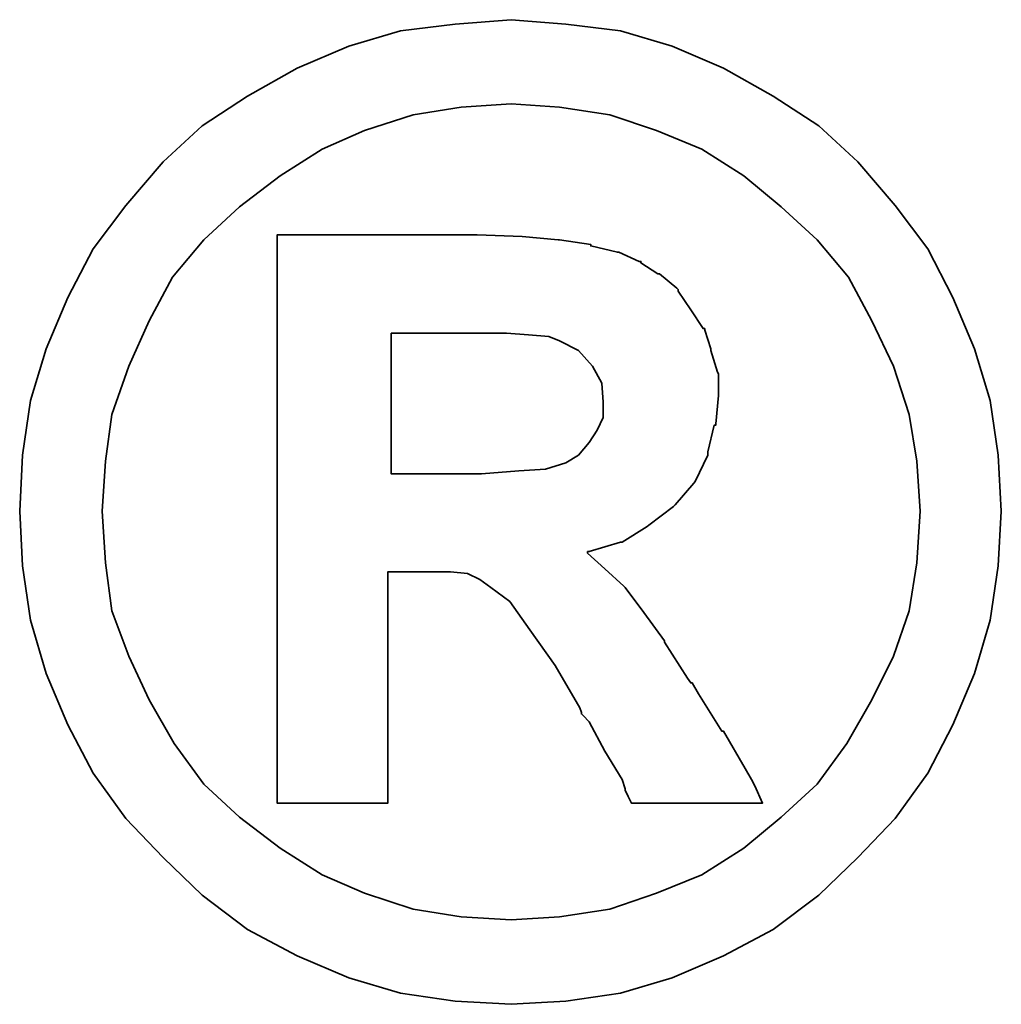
# Model space of a CAD drawing. Header units: millimetres. Extents: x 6 to 331, y -4 to 247.
# Tile 55 of 57: x 303.3 to 304.86, y 134.51 to 136.07. Entities that reach past the tile are written whole.
import ezdxf

# ---------------------------------------------------------------- set-up
doc = ezdxf.new("R2010")
doc.units = ezdxf.units.MM
doc.header["$LTSCALE"] = 0.2
doc.layers.add('layer 1', color=7, linetype='CONTINUOUS')

msp = doc.modelspace()

# ---------------------------------------------------------------- linework, layer by layer
at = {"layer": 'layer 1', "color": 1, "lineweight": 35}
for points, knots in [([(304.8576, 135.2904), (304.8576, 135.2904), (304.8524, 135.3792), (304.8524, 135.3792), (304.8524, 135.3792), (304.8524, 135.3792), (304.8401, 135.4656), (304.8401, 135.4656), (304.8401, 135.4656), (304.8401, 135.4656), (304.8154, 135.5474), (304.8154, 135.5474), (304.8154, 135.5474), (304.8154, 135.5474), (304.7809, 135.6287), (304.7809, 135.6287), (304.7809, 135.6287), (304.7809, 135.6287), (304.7413, 135.7053), (304.7413, 135.7053), (304.7413, 135.7053), (304.7413, 135.7053), (304.6899, 135.7743), (304.6899, 135.7743), (304.6899, 135.7743), (304.6899, 135.7743), (304.6307, 135.8432), (304.6307, 135.8432), (304.6307, 135.8432), (304.6307, 135.8432), (304.569, 135.9003), (304.569, 135.9003), (304.569, 135.9003), (304.569, 135.9003), (304.4969, 135.9471), (304.4969, 135.9471), (304.4969, 135.9471), (304.4969, 135.9471), (304.4182, 135.9914), (304.4182, 135.9914), (304.4182, 135.9914), (304.4182, 135.9914), (304.3369, 136.0259), (304.3369, 136.0259), (304.3369, 136.0259), (304.3369, 136.0259), (304.2551, 136.0505), (304.2551, 136.0505), (304.2551, 136.0505), (304.2551, 136.0505), (304.1687, 136.0608), (304.1687, 136.0608), (304.1687, 136.0608), (304.1687, 136.0608), (304.0823, 136.068), (304.0823, 136.068), (304.0823, 136.068), (304.0823, 136.068), (303.9938, 136.0608), (303.9938, 136.0608), (303.9938, 136.0608), (303.9938, 136.0608), (303.9074, 136.0505), (303.9074, 136.0505), (303.9074, 136.0505), (303.9074, 136.0505), (303.8256, 136.0259), (303.8256, 136.0259), (303.8256, 136.0259), (303.8256, 136.0259), (303.744, 135.9914), (303.744, 135.9914), (303.744, 135.9914), (303.744, 135.9914), (303.6651, 135.9471), (303.6651, 135.9471), (303.6651, 135.9471), (303.6651, 135.9471), (303.5936, 135.9003), (303.5936, 135.9003), (303.5936, 135.9003), (303.5936, 135.9003), (303.5318, 135.8432), (303.5318, 135.8432), (303.5318, 135.8432), (303.5318, 135.8432), (303.4727, 135.7743), (303.4727, 135.7743), (303.4727, 135.7743), (303.4727, 135.7743), (303.421, 135.7053), (303.421, 135.7053), (303.421, 135.7053), (303.421, 135.7053), (303.3813, 135.6287), (303.3813, 135.6287), (303.3813, 135.6287), (303.3813, 135.6287), (303.3466, 135.5474), (303.3466, 135.5474), (303.3466, 135.5474), (303.3466, 135.5474), (303.3219, 135.4656), (303.3219, 135.4656), (303.3219, 135.4656), (303.3219, 135.4656), (303.3096, 135.3792), (303.3096, 135.3792), (303.3096, 135.3792), (303.3096, 135.3792), (303.3049, 135.2904), (303.3049, 135.2904), (303.3049, 135.2904), (303.3049, 135.2904), (303.3096, 135.204), (303.3096, 135.204), (303.3096, 135.204), (303.3096, 135.204), (303.3219, 135.1178), (303.3219, 135.1178), (303.3219, 135.1178), (303.3219, 135.1178), (303.3466, 135.0337), (303.3466, 135.0337), (303.3466, 135.0337), (303.3466, 135.0337), (303.3813, 134.9524), (303.3813, 134.9524), (303.3813, 134.9524), (303.3813, 134.9524), (303.421, 134.876), (303.421, 134.876), (303.421, 134.876), (303.421, 134.876), (303.4727, 134.804), (303.4727, 134.804), (303.4727, 134.804), (303.4727, 134.804), (303.5318, 134.7423), (303.5318, 134.7423), (303.5318, 134.7423), (303.5318, 134.7423), (303.5936, 134.6831), (303.5936, 134.6831), (303.5936, 134.6831), (303.5936, 134.6831), (303.6651, 134.6288), (303.6651, 134.6288), (303.6651, 134.6288), (303.6651, 134.6288), (303.744, 134.5869), (303.744, 134.5869), (303.744, 134.5869), (303.744, 134.5869), (303.8256, 134.5524), (303.8256, 134.5524), (303.8256, 134.5524), (303.8256, 134.5524), (303.9074, 134.5278), (303.9074, 134.5278), (303.9074, 134.5278), (303.9074, 134.5278), (303.9938, 134.5154), (303.9938, 134.5154), (303.9938, 134.5154), (303.9938, 134.5154), (304.0823, 134.5103), (304.0823, 134.5103), (304.0823, 134.5103), (304.0823, 134.5103), (304.1687, 134.5154), (304.1687, 134.5154), (304.1687, 134.5154), (304.1687, 134.5154), (304.2551, 134.5278), (304.2551, 134.5278), (304.2551, 134.5278), (304.2551, 134.5278), (304.3369, 134.5524), (304.3369, 134.5524), (304.3369, 134.5524), (304.3369, 134.5524), (304.4182, 134.5869), (304.4182, 134.5869), (304.4182, 134.5869), (304.4182, 134.5869), (304.4969, 134.6288), (304.4969, 134.6288), (304.4969, 134.6288), (304.4969, 134.6288), (304.569, 134.6831), (304.569, 134.6831), (304.569, 134.6831), (304.569, 134.6831), (304.6307, 134.7423), (304.6307, 134.7423), (304.6307, 134.7423), (304.6307, 134.7423), (304.6899, 134.804), (304.6899, 134.804), (304.6899, 134.804), (304.6899, 134.804), (304.7413, 134.876), (304.7413, 134.876), (304.7413, 134.876), (304.7413, 134.876), (304.7809, 134.9524), (304.7809, 134.9524), (304.7809, 134.9524), (304.7809, 134.9524), (304.8154, 135.0337), (304.8154, 135.0337), (304.8154, 135.0337), (304.8154, 135.0337), (304.8401, 135.1178), (304.8401, 135.1178), (304.8401, 135.1178), (304.8401, 135.1178), (304.8524, 135.204), (304.8524, 135.204), (304.8524, 135.204), (304.8524, 135.204), (304.8576, 135.2904), (304.8576, 135.2904)], [0, 0, 0, 0, 0.017857, 0.017857, 0.017857, 0.017857, 0.035714, 0.035714, 0.035714, 0.035714, 0.053571, 0.053571, 0.053571, 0.053571, 0.071429, 0.071429, 0.071429, 0.071429, 0.089286, 0.089286, 0.089286, 0.089286, 0.107143, 0.107143, 0.107143, 0.107143, 0.125, 0.125, 0.125, 0.125, 0.142857, 0.142857, 0.142857, 0.142857, 0.160714, 0.160714, 0.160714, 0.160714, 0.178571, 0.178571, 0.178571, 0.178571, 0.196429, 0.196429, 0.196429, 0.196429, 0.214286, 0.214286, 0.214286, 0.214286, 0.232143, 0.232143, 0.232143, 0.232143, 0.25, 0.25, 0.25, 0.25, 0.267857, 0.267857, 0.267857, 0.267857, 0.285714, 0.285714, 0.285714, 0.285714, 0.303571, 0.303571, 0.303571, 0.303571, 0.321429, 0.321429, 0.321429, 0.321429, 0.339286, 0.339286, 0.339286, 0.339286, 0.357143, 0.357143, 0.357143, 0.357143, 0.375, 0.375, 0.375, 0.375, 0.392857, 0.392857, 0.392857, 0.392857, 0.410714, 0.410714, 0.410714, 0.410714, 0.428571, 0.428571, 0.428571, 0.428571, 0.446429, 0.446429, 0.446429, 0.446429, 0.464286, 0.464286, 0.464286, 0.464286, 0.482143, 0.482143, 0.482143, 0.482143, 0.5, 0.5, 0.5, 0.5, 0.517857, 0.517857, 0.517857, 0.517857, 0.535714, 0.535714, 0.535714, 0.535714, 0.553571, 0.553571, 0.553571, 0.553571, 0.571429, 0.571429, 0.571429, 0.571429, 0.589286, 0.589286, 0.589286, 0.589286, 0.607143, 0.607143, 0.607143, 0.607143, 0.625, 0.625, 0.625, 0.625, 0.642857, 0.642857, 0.642857, 0.642857, 0.660714, 0.660714, 0.660714, 0.660714, 0.678571, 0.678571, 0.678571, 0.678571, 0.696429, 0.696429, 0.696429, 0.696429, 0.714286, 0.714286, 0.714286, 0.714286, 0.732143, 0.732143, 0.732143, 0.732143, 0.75, 0.75, 0.75, 0.75, 0.767857, 0.767857, 0.767857, 0.767857, 0.785714, 0.785714, 0.785714, 0.785714, 0.803571, 0.803571, 0.803571, 0.803571, 0.821429, 0.821429, 0.821429, 0.821429, 0.839286, 0.839286, 0.839286, 0.839286, 0.857143, 0.857143, 0.857143, 0.857143, 0.875, 0.875, 0.875, 0.875, 0.892857, 0.892857, 0.892857, 0.892857, 0.910714, 0.910714, 0.910714, 0.910714, 0.928571, 0.928571, 0.928571, 0.928571, 0.946429, 0.946429, 0.946429, 0.946429, 0.964286, 0.964286, 0.964286, 0.964286, 0.982143, 0.982143, 0.982143, 0.982143, 1, 1, 1, 1]), ([(304.729, 135.2904), (304.729, 135.2904), (304.7241, 135.3694), (304.7241, 135.3694), (304.7241, 135.3694), (304.7241, 135.3694), (304.712, 135.4435), (304.712, 135.4435), (304.712, 135.4435), (304.712, 135.4435), (304.6873, 135.5201), (304.6873, 135.5201), (304.6873, 135.5201), (304.6873, 135.5201), (304.6528, 135.5916), (304.6528, 135.5916), (304.6528, 135.5916), (304.6528, 135.5916), (304.6158, 135.6606), (304.6158, 135.6606), (304.6158, 135.6606), (304.6158, 135.6606), (304.5664, 135.7197), (304.5664, 135.7197), (304.5664, 135.7197), (304.5664, 135.7197), (304.5093, 135.7717), (304.5093, 135.7717), (304.5093, 135.7717), (304.5093, 135.7717), (304.4501, 135.8211), (304.4501, 135.8211), (304.4501, 135.8211), (304.4501, 135.8211), (304.3838, 135.8633), (304.3838, 135.8633), (304.3838, 135.8633), (304.3838, 135.8633), (304.3122, 135.8926), (304.3122, 135.8926), (304.3122, 135.8926), (304.3122, 135.8926), (304.2382, 135.9173), (304.2382, 135.9173), (304.2382, 135.9173), (304.2382, 135.9173), (304.1589, 135.9296), (304.1589, 135.9296), (304.1589, 135.9296), (304.1589, 135.9296), (304.0823, 135.9348), (304.0823, 135.9348), (304.0823, 135.9348), (304.0823, 135.9348), (304.0033, 135.9296), (304.0033, 135.9296), (304.0033, 135.9296), (304.0033, 135.9296), (303.9272, 135.9173), (303.9272, 135.9173), (303.9272, 135.9173), (303.9272, 135.9173), (303.8503, 135.8926), (303.8503, 135.8926), (303.8503, 135.8926), (303.8503, 135.8926), (303.7836, 135.8633), (303.7836, 135.8633), (303.7836, 135.8633), (303.7836, 135.8633), (303.717, 135.8211), (303.717, 135.8211), (303.717, 135.8211), (303.717, 135.8211), (303.6527, 135.7717), (303.6527, 135.7717), (303.6527, 135.7717), (303.6527, 135.7717), (303.5964, 135.7197), (303.5964, 135.7197), (303.5964, 135.7197), (303.5964, 135.7197), (303.5467, 135.6606), (303.5467, 135.6606), (303.5467, 135.6606), (303.5467, 135.6606), (303.5097, 135.5916), (303.5097, 135.5916), (303.5097, 135.5916), (303.5097, 135.5916), (303.4778, 135.5201), (303.4778, 135.5201), (303.4778, 135.5201), (303.4778, 135.5201), (303.4505, 135.4435), (303.4505, 135.4435), (303.4505, 135.4435), (303.4505, 135.4435), (303.4405, 135.3694), (303.4405, 135.3694), (303.4405, 135.3694), (303.4405, 135.3694), (303.4356, 135.2904), (303.4356, 135.2904), (303.4356, 135.2904), (303.4356, 135.2904), (303.4405, 135.2089), (303.4405, 135.2089), (303.4405, 135.2089), (303.4405, 135.2089), (303.4505, 135.1328), (303.4505, 135.1328), (303.4505, 135.1328), (303.4505, 135.1328), (303.4778, 135.061), (303.4778, 135.061), (303.4778, 135.061), (303.4778, 135.061), (303.5097, 134.9918), (303.5097, 134.9918), (303.5097, 134.9918), (303.5097, 134.9918), (303.5493, 134.9229), (303.5493, 134.9229), (303.5493, 134.9229), (303.5493, 134.9229), (303.5964, 134.8585), (303.5964, 134.8585), (303.5964, 134.8585), (303.5964, 134.8585), (303.6527, 134.8066), (303.6527, 134.8066), (303.6527, 134.8066), (303.6527, 134.8066), (303.717, 134.7572), (303.717, 134.7572), (303.717, 134.7572), (303.717, 134.7572), (303.7836, 134.7153), (303.7836, 134.7153), (303.7836, 134.7153), (303.7836, 134.7153), (303.8503, 134.6859), (303.8503, 134.6859), (303.8503, 134.6859), (303.8503, 134.6859), (303.9272, 134.661), (303.9272, 134.661), (303.9272, 134.661), (303.9272, 134.661), (304.0033, 134.6486), (304.0033, 134.6486), (304.0033, 134.6486), (304.0033, 134.6486), (304.0823, 134.6438), (304.0823, 134.6438), (304.0823, 134.6438), (304.0823, 134.6438), (304.1589, 134.6486), (304.1589, 134.6486), (304.1589, 134.6486), (304.1589, 134.6486), (304.2382, 134.661), (304.2382, 134.661), (304.2382, 134.661), (304.2382, 134.661), (304.3122, 134.6859), (304.3122, 134.6859), (304.3122, 134.6859), (304.3122, 134.6859), (304.3838, 134.7153), (304.3838, 134.7153), (304.3838, 134.7153), (304.3838, 134.7153), (304.4501, 134.7572), (304.4501, 134.7572), (304.4501, 134.7572), (304.4501, 134.7572), (304.5093, 134.8066), (304.5093, 134.8066), (304.5093, 134.8066), (304.5093, 134.8066), (304.5664, 134.8585), (304.5664, 134.8585), (304.5664, 134.8585), (304.5664, 134.8585), (304.6132, 134.9229), (304.6132, 134.9229), (304.6132, 134.9229), (304.6132, 134.9229), (304.6528, 134.9918), (304.6528, 134.9918), (304.6528, 134.9918), (304.6528, 134.9918), (304.6873, 135.061), (304.6873, 135.061), (304.6873, 135.061), (304.6873, 135.061), (304.712, 135.1328), (304.712, 135.1328), (304.712, 135.1328), (304.712, 135.1328), (304.7241, 135.2089), (304.7241, 135.2089), (304.7241, 135.2089), (304.7241, 135.2089), (304.729, 135.2904), (304.729, 135.2904)], [0, 0, 0, 0, 0.019231, 0.019231, 0.019231, 0.019231, 0.038462, 0.038462, 0.038462, 0.038462, 0.057692, 0.057692, 0.057692, 0.057692, 0.076923, 0.076923, 0.076923, 0.076923, 0.096154, 0.096154, 0.096154, 0.096154, 0.115385, 0.115385, 0.115385, 0.115385, 0.134615, 0.134615, 0.134615, 0.134615, 0.153846, 0.153846, 0.153846, 0.153846, 0.173077, 0.173077, 0.173077, 0.173077, 0.192308, 0.192308, 0.192308, 0.192308, 0.211538, 0.211538, 0.211538, 0.211538, 0.230769, 0.230769, 0.230769, 0.230769, 0.25, 0.25, 0.25, 0.25, 0.269231, 0.269231, 0.269231, 0.269231, 0.288462, 0.288462, 0.288462, 0.288462, 0.307692, 0.307692, 0.307692, 0.307692, 0.326923, 0.326923, 0.326923, 0.326923, 0.346154, 0.346154, 0.346154, 0.346154, 0.365385, 0.365385, 0.365385, 0.365385, 0.384615, 0.384615, 0.384615, 0.384615, 0.403846, 0.403846, 0.403846, 0.403846, 0.423077, 0.423077, 0.423077, 0.423077, 0.442308, 0.442308, 0.442308, 0.442308, 0.461538, 0.461538, 0.461538, 0.461538, 0.480769, 0.480769, 0.480769, 0.480769, 0.5, 0.5, 0.5, 0.5, 0.519231, 0.519231, 0.519231, 0.519231, 0.538462, 0.538462, 0.538462, 0.538462, 0.557692, 0.557692, 0.557692, 0.557692, 0.576923, 0.576923, 0.576923, 0.576923, 0.596154, 0.596154, 0.596154, 0.596154, 0.615385, 0.615385, 0.615385, 0.615385, 0.634615, 0.634615, 0.634615, 0.634615, 0.653846, 0.653846, 0.653846, 0.653846, 0.673077, 0.673077, 0.673077, 0.673077, 0.692308, 0.692308, 0.692308, 0.692308, 0.711538, 0.711538, 0.711538, 0.711538, 0.730769, 0.730769, 0.730769, 0.730769, 0.75, 0.75, 0.75, 0.75, 0.769231, 0.769231, 0.769231, 0.769231, 0.788462, 0.788462, 0.788462, 0.788462, 0.807692, 0.807692, 0.807692, 0.807692, 0.826923, 0.826923, 0.826923, 0.826923, 0.846154, 0.846154, 0.846154, 0.846154, 0.865385, 0.865385, 0.865385, 0.865385, 0.884615, 0.884615, 0.884615, 0.884615, 0.903846, 0.903846, 0.903846, 0.903846, 0.923077, 0.923077, 0.923077, 0.923077, 0.942308, 0.942308, 0.942308, 0.942308, 0.961538, 0.961538, 0.961538, 0.961538, 0.980769, 0.980769, 0.980769, 0.980769, 1, 1, 1, 1]), ([(303.7121, 134.8488), (303.7121, 134.8488), (303.7121, 134.8585), (303.7121, 134.8585), (303.7121, 134.8585), (303.7121, 134.8585), (303.7121, 134.8856), (303.7121, 134.8856), (303.7121, 134.8856), (303.7121, 134.8856), (303.7121, 134.9303), (303.7121, 134.9303), (303.7121, 134.9303), (303.7121, 134.9303), (303.7121, 134.9843), (303.7121, 134.9843), (303.7121, 134.9843), (303.7121, 134.9843), (303.7121, 135.0484), (303.7121, 135.0484), (303.7121, 135.0484), (303.7121, 135.0484), (303.7121, 135.1178), (303.7121, 135.1178), (303.7121, 135.1178), (303.7121, 135.1178), (303.7121, 135.2755), (303.7121, 135.2755), (303.7121, 135.2755), (303.7121, 135.2755), (303.7121, 135.4335), (303.7121, 135.4335), (303.7121, 135.4335), (303.7121, 135.4335), (303.7121, 135.5078), (303.7121, 135.5078), (303.7121, 135.5078), (303.7121, 135.5078), (303.7121, 135.5721), (303.7121, 135.5721), (303.7121, 135.5721), (303.7121, 135.5721), (303.7121, 135.631), (303.7121, 135.631), (303.7121, 135.631), (303.7121, 135.631), (303.7121, 135.6709), (303.7121, 135.6709), (303.7121, 135.6709), (303.7121, 135.6709), (303.7121, 135.6976), (303.7121, 135.6976), (303.7121, 135.6976), (303.7121, 135.6976), (303.7121, 135.7079), (303.7121, 135.7079), (303.7121, 135.7079), (303.7121, 135.7079), (303.7121, 135.7275), (303.7121, 135.7275), (303.7121, 135.7275), (303.7121, 135.7275), (303.7294, 135.7275), (303.7294, 135.7275), (303.7294, 135.7275), (303.7294, 135.7275), (303.7345, 135.7275), (303.7345, 135.7275), (303.7345, 135.7275), (303.7345, 135.7275), (303.744, 135.7275), (303.744, 135.7275), (303.744, 135.7275), (303.744, 135.7275), (303.7788, 135.7275), (303.7788, 135.7275), (303.7788, 135.7275), (303.7788, 135.7275), (303.8256, 135.7275), (303.8256, 135.7275), (303.8256, 135.7275), (303.8256, 135.7275), (303.8801, 135.7275), (303.8801, 135.7275), (303.8801, 135.7275), (303.8801, 135.7275), (303.9367, 135.7275), (303.9367, 135.7275), (303.9367, 135.7275), (303.9367, 135.7275), (303.9815, 135.7275), (303.9815, 135.7275), (303.9815, 135.7275), (303.9815, 135.7275), (304.011, 135.7275), (304.011, 135.7275), (304.011, 135.7275), (304.011, 135.7275), (304.0206, 135.7275), (304.0206, 135.7275), (304.0206, 135.7275), (304.0206, 135.7275), (304.0257, 135.7275), (304.0257, 135.7275), (304.0257, 135.7275), (304.0257, 135.7275), (304.0283, 135.7275), (304.0283, 135.7275), (304.0283, 135.7275), (304.0283, 135.7275), (304.0998, 135.7249), (304.0998, 135.7249), (304.0998, 135.7249), (304.0998, 135.7249), (304.1564, 135.7197), (304.1564, 135.7197), (304.1564, 135.7197), (304.1564, 135.7197), (304.1589, 135.7197), (304.1589, 135.7197), (304.1589, 135.7197), (304.1589, 135.7197), (304.2083, 135.7125), (304.2083, 135.7125), (304.2083, 135.7125), (304.2083, 135.7125), (304.2083, 135.71), (304.2083, 135.71), (304.2083, 135.71), (304.2083, 135.71), (304.2505, 135.7002), (304.2505, 135.7002), (304.2505, 135.7002), (304.2505, 135.7002), (304.2526, 135.7002), (304.2526, 135.7002), (304.2526, 135.7002), (304.2526, 135.7002), (304.285, 135.6855), (304.285, 135.6855), (304.285, 135.6855), (304.285, 135.6855), (304.2876, 135.6855), (304.2876, 135.6855), (304.2876, 135.6855), (304.2876, 135.6855), (304.2876, 135.6832), (304.2876, 135.6832), (304.2876, 135.6832), (304.2876, 135.6832), (304.3143, 135.6657), (304.3143, 135.6657), (304.3143, 135.6657), (304.3143, 135.6657), (304.3171, 135.6657), (304.3171, 135.6657), (304.3171, 135.6657), (304.3171, 135.6657), (304.3441, 135.6434), (304.3441, 135.6434), (304.3441, 135.6434), (304.3441, 135.6434), (304.3467, 135.641), (304.3467, 135.641), (304.3467, 135.641), (304.3467, 135.641), (304.3467, 135.6385), (304.3467, 135.6385), (304.3467, 135.6385), (304.3467, 135.6385), (304.3663, 135.6089), (304.3663, 135.6089), (304.3663, 135.6089), (304.3663, 135.6089), (304.3858, 135.5793), (304.3858, 135.5793), (304.3858, 135.5793), (304.3858, 135.5793), (304.3886, 135.5793), (304.3886, 135.5793), (304.3886, 135.5793), (304.3886, 135.5793), (304.3886, 135.5767), (304.3886, 135.5767), (304.3886, 135.5767), (304.3886, 135.5767), (304.3982, 135.5474), (304.3982, 135.5474), (304.3982, 135.5474), (304.3982, 135.5474), (304.3982, 135.5448), (304.3982, 135.5448), (304.3982, 135.5448), (304.3982, 135.5448), (304.4085, 135.5104), (304.4085, 135.5104), (304.4085, 135.5104), (304.4085, 135.5104), (304.4105, 135.5078), (304.4105, 135.5078), (304.4105, 135.5078), (304.4105, 135.5078), (304.4105, 135.4754), (304.4105, 135.4754), (304.4105, 135.4754), (304.4105, 135.4754), (304.4105, 135.4733), (304.4105, 135.4733), (304.4105, 135.4733), (304.4105, 135.4733), (304.4059, 135.4286), (304.4059, 135.4286), (304.4059, 135.4286), (304.4059, 135.4286), (304.4059, 135.4265), (304.4059, 135.4265), (304.4059, 135.4265), (304.4059, 135.4265), (304.4033, 135.4265), (304.4033, 135.4265), (304.4033, 135.4265), (304.4033, 135.4265), (304.3933, 135.3843), (304.3933, 135.3843), (304.3933, 135.3843), (304.3933, 135.3843), (304.3933, 135.3817), (304.3933, 135.3817), (304.3933, 135.3817), (304.3933, 135.3817), (304.3933, 135.3792), (304.3933, 135.3792), (304.3933, 135.3792), (304.3933, 135.3792), (304.3735, 135.3375), (304.3735, 135.3375), (304.3735, 135.3375), (304.3735, 135.3375), (304.3714, 135.3347), (304.3714, 135.3347), (304.3714, 135.3347), (304.3714, 135.3347), (304.3416, 135.3005), (304.3416, 135.3005), (304.3416, 135.3005), (304.3416, 135.3005), (304.339, 135.2979), (304.339, 135.2979), (304.339, 135.2979), (304.339, 135.2979), (304.2999, 135.2681), (304.2999, 135.2681), (304.2999, 135.2681), (304.2999, 135.2681), (304.2973, 135.266), (304.2973, 135.266), (304.2973, 135.266), (304.2973, 135.266), (304.2577, 135.2413), (304.2577, 135.2413), (304.2577, 135.2413), (304.2577, 135.2413), (304.2551, 135.2413), (304.2551, 135.2413), (304.2551, 135.2413), (304.2551, 135.2413), (304.2058, 135.2264), (304.2058, 135.2264), (304.2058, 135.2264), (304.2058, 135.2264), (304.2032, 135.2264), (304.2032, 135.2264), (304.2032, 135.2264), (304.2032, 135.2264), (304.2032, 135.2238), (304.2032, 135.2238), (304.2032, 135.2238), (304.2032, 135.2238), (304.2305, 135.1991), (304.2305, 135.1991), (304.2305, 135.1991), (304.2305, 135.1991), (304.2603, 135.1719), (304.2603, 135.1719), (304.2603, 135.1719), (304.2603, 135.1719), (304.2626, 135.1698), (304.2626, 135.1698), (304.2626, 135.1698), (304.2626, 135.1698), (304.2922, 135.1302), (304.2922, 135.1302), (304.2922, 135.1302), (304.2922, 135.1302), (304.3246, 135.0854), (304.3246, 135.0854), (304.3246, 135.0854), (304.3246, 135.0854), (304.3246, 135.0834), (304.3246, 135.0834), (304.3246, 135.0834), (304.3246, 135.0834), (304.3614, 135.0263), (304.3614, 135.0263), (304.3614, 135.0263), (304.3614, 135.0263), (304.3663, 135.0188), (304.3663, 135.0188), (304.3663, 135.0188), (304.3663, 135.0188), (304.3688, 135.0188), (304.3688, 135.0188), (304.3688, 135.0188), (304.3688, 135.0188), (304.3786, 135.0016), (304.3786, 135.0016), (304.3786, 135.0016), (304.3786, 135.0016), (304.4157, 134.9424), (304.4157, 134.9424), (304.4157, 134.9424), (304.4157, 134.9424), (304.4182, 134.9424), (304.4182, 134.9424), (304.4182, 134.9424), (304.4182, 134.9424), (304.4527, 134.8832), (304.4527, 134.8832), (304.4527, 134.8832), (304.4527, 134.8832), (304.4625, 134.8657), (304.4625, 134.8657), (304.4625, 134.8657), (304.4625, 134.8657), (304.4676, 134.856), (304.4676, 134.856), (304.4676, 134.856), (304.4676, 134.856), (304.48, 134.8287), (304.48, 134.8287), (304.48, 134.8287), (304.48, 134.8287), (304.4527, 134.8287), (304.4527, 134.8287), (304.4527, 134.8287), (304.4527, 134.8287), (304.4478, 134.8287), (304.4478, 134.8287), (304.4478, 134.8287), (304.4478, 134.8287), (304.4254, 134.8287), (304.4254, 134.8287), (304.4254, 134.8287), (304.4254, 134.8287), (304.3663, 134.8287), (304.3663, 134.8287), (304.3663, 134.8287), (304.3663, 134.8287), (304.3071, 134.8287), (304.3071, 134.8287), (304.3071, 134.8287), (304.3071, 134.8287), (304.2876, 134.8287), (304.2876, 134.8287), (304.2876, 134.8287), (304.2876, 134.8287), (304.2824, 134.8287), (304.2824, 134.8287), (304.2824, 134.8287), (304.2824, 134.8287), (304.2726, 134.8287), (304.2726, 134.8287), (304.2726, 134.8287), (304.2726, 134.8287), (304.2675, 134.839), (304.2675, 134.839), (304.2675, 134.839), (304.2675, 134.839), (304.2626, 134.8488), (304.2626, 134.8488), (304.2626, 134.8488), (304.2626, 134.8488), (304.2626, 134.8513), (304.2626, 134.8513), (304.2626, 134.8513), (304.2626, 134.8513), (304.2577, 134.8657), (304.2577, 134.8657), (304.2577, 134.8657), (304.2577, 134.8657), (304.2305, 134.9105), (304.2305, 134.9105), (304.2305, 134.9105), (304.2305, 134.9105), (304.2058, 134.9571), (304.2058, 134.9571), (304.2058, 134.9571), (304.2058, 134.9571), (304.196, 134.9671), (304.196, 134.9671), (304.196, 134.9671), (304.196, 134.9671), (304.1934, 134.9697), (304.1934, 134.9697), (304.1934, 134.9697), (304.1934, 134.9697), (304.1934, 134.972), (304.1934, 134.972), (304.1934, 134.972), (304.1934, 134.972), (304.1908, 134.9794), (304.1908, 134.9794), (304.1908, 134.9794), (304.1908, 134.9794), (304.1517, 135.0461), (304.1517, 135.0461), (304.1517, 135.0461), (304.1517, 135.0461), (304.1121, 135.1027), (304.1121, 135.1027), (304.1121, 135.1027), (304.1121, 135.1027), (304.0802, 135.1474), (304.0802, 135.1474), (304.0802, 135.1474), (304.0802, 135.1474), (304.0504, 135.1698), (304.0504, 135.1698), (304.0504, 135.1698), (304.0504, 135.1698), (304.0329, 135.1821), (304.0329, 135.1821), (304.0329, 135.1821), (304.0329, 135.1821), (304.0133, 135.1919), (304.0133, 135.1919), (304.0133, 135.1919), (304.0133, 135.1919), (303.9863, 135.1945), (303.9863, 135.1945), (303.9863, 135.1945), (303.9863, 135.1945), (303.9516, 135.1945), (303.9516, 135.1945), (303.9516, 135.1945), (303.9516, 135.1945), (303.9465, 135.1945), (303.9465, 135.1945), (303.9465, 135.1945), (303.9465, 135.1945), (303.9418, 135.1945), (303.9418, 135.1945), (303.9418, 135.1945), (303.9418, 135.1945), (303.912, 135.1945), (303.912, 135.1945), (303.912, 135.1945), (303.912, 135.1945), (303.8873, 135.1945), (303.8873, 135.1945), (303.8873, 135.1945), (303.8873, 135.1945), (303.8873, 135.1767), (303.8873, 135.1767), (303.8873, 135.1767), (303.8873, 135.1767), (303.8873, 135.1574), (303.8873, 135.1574), (303.8873, 135.1574), (303.8873, 135.1574), (303.8873, 135.0978), (303.8873, 135.0978), (303.8873, 135.0978), (303.8873, 135.0978), (303.8873, 135.0337), (303.8873, 135.0337), (303.8873, 135.0337), (303.8873, 135.0337), (303.8873, 134.9645), (303.8873, 134.9645), (303.8873, 134.9645), (303.8873, 134.9645), (303.8873, 134.9079), (303.8873, 134.9079), (303.8873, 134.9079), (303.8873, 134.9079), (303.8873, 134.8856), (303.8873, 134.8856), (303.8873, 134.8856), (303.8873, 134.8856), (303.8873, 134.8683), (303.8873, 134.8683), (303.8873, 134.8683), (303.8873, 134.8683), (303.8873, 134.8534), (303.8873, 134.8534), (303.8873, 134.8534), (303.8873, 134.8534), (303.8873, 134.8488), (303.8873, 134.8488), (303.8873, 134.8488), (303.8873, 134.8488), (303.8873, 134.8287), (303.8873, 134.8287), (303.8873, 134.8287), (303.8873, 134.8287), (303.8703, 134.8287), (303.8703, 134.8287), (303.8703, 134.8287), (303.8703, 134.8287), (303.8652, 134.8287), (303.8652, 134.8287), (303.8652, 134.8287), (303.8652, 134.8287), (303.8503, 134.8287), (303.8503, 134.8287), (303.8503, 134.8287), (303.8503, 134.8287), (303.7988, 134.8287), (303.7988, 134.8287), (303.7988, 134.8287), (303.7988, 134.8287), (303.7541, 134.8287), (303.7541, 134.8287), (303.7541, 134.8287), (303.7541, 134.8287), (303.7394, 134.8287), (303.7394, 134.8287), (303.7394, 134.8287), (303.7394, 134.8287), (303.7294, 134.8287), (303.7294, 134.8287), (303.7294, 134.8287), (303.7294, 134.8287), (303.7121, 134.8287), (303.7121, 134.8287), (303.7121, 134.8287), (303.7121, 134.8287), (303.7121, 134.8488), (303.7121, 134.8488)], [0, 0, 0, 0, 0.007407, 0.007407, 0.007407, 0.007407, 0.014815, 0.014815, 0.014815, 0.014815, 0.022222, 0.022222, 0.022222, 0.022222, 0.02963, 0.02963, 0.02963, 0.02963, 0.037037, 0.037037, 0.037037, 0.037037, 0.044444, 0.044444, 0.044444, 0.044444, 0.051852, 0.051852, 0.051852, 0.051852, 0.059259, 0.059259, 0.059259, 0.059259, 0.066667, 0.066667, 0.066667, 0.066667, 0.074074, 0.074074, 0.074074, 0.074074, 0.081481, 0.081481, 0.081481, 0.081481, 0.088889, 0.088889, 0.088889, 0.088889, 0.096296, 0.096296, 0.096296, 0.096296, 0.103704, 0.103704, 0.103704, 0.103704, 0.111111, 0.111111, 0.111111, 0.111111, 0.118519, 0.118519, 0.118519, 0.118519, 0.125926, 0.125926, 0.125926, 0.125926, 0.133333, 0.133333, 0.133333, 0.133333, 0.140741, 0.140741, 0.140741, 0.140741, 0.148148, 0.148148, 0.148148, 0.148148, 0.155556, 0.155556, 0.155556, 0.155556, 0.162963, 0.162963, 0.162963, 0.162963, 0.17037, 0.17037, 0.17037, 0.17037, 0.177778, 0.177778, 0.177778, 0.177778, 0.185185, 0.185185, 0.185185, 0.185185, 0.192593, 0.192593, 0.192593, 0.192593, 0.2, 0.2, 0.2, 0.2, 0.207407, 0.207407, 0.207407, 0.207407, 0.214815, 0.214815, 0.214815, 0.214815, 0.222222, 0.222222, 0.222222, 0.222222, 0.22963, 0.22963, 0.22963, 0.22963, 0.237037, 0.237037, 0.237037, 0.237037, 0.244444, 0.244444, 0.244444, 0.244444, 0.251852, 0.251852, 0.251852, 0.251852, 0.259259, 0.259259, 0.259259, 0.259259, 0.266667, 0.266667, 0.266667, 0.266667, 0.274074, 0.274074, 0.274074, 0.274074, 0.281481, 0.281481, 0.281481, 0.281481, 0.288889, 0.288889, 0.288889, 0.288889, 0.296296, 0.296296, 0.296296, 0.296296, 0.303704, 0.303704, 0.303704, 0.303704, 0.311111, 0.311111, 0.311111, 0.311111, 0.318519, 0.318519, 0.318519, 0.318519, 0.325926, 0.325926, 0.325926, 0.325926, 0.333333, 0.333333, 0.333333, 0.333333, 0.340741, 0.340741, 0.340741, 0.340741, 0.348148, 0.348148, 0.348148, 0.348148, 0.355556, 0.355556, 0.355556, 0.355556, 0.362963, 0.362963, 0.362963, 0.362963, 0.37037, 0.37037, 0.37037, 0.37037, 0.377778, 0.377778, 0.377778, 0.377778, 0.385185, 0.385185, 0.385185, 0.385185, 0.392593, 0.392593, 0.392593, 0.392593, 0.4, 0.4, 0.4, 0.4, 0.407407, 0.407407, 0.407407, 0.407407, 0.414815, 0.414815, 0.414815, 0.414815, 0.422222, 0.422222, 0.422222, 0.422222, 0.42963, 0.42963, 0.42963, 0.42963, 0.437037, 0.437037, 0.437037, 0.437037, 0.444444, 0.444444, 0.444444, 0.444444, 0.451852, 0.451852, 0.451852, 0.451852, 0.459259, 0.459259, 0.459259, 0.459259, 0.466667, 0.466667, 0.466667, 0.466667, 0.474074, 0.474074, 0.474074, 0.474074, 0.481481, 0.481481, 0.481481, 0.481481, 0.488889, 0.488889, 0.488889, 0.488889, 0.496296, 0.496296, 0.496296, 0.496296, 0.503704, 0.503704, 0.503704, 0.503704, 0.511111, 0.511111, 0.511111, 0.511111, 0.518519, 0.518519, 0.518519, 0.518519, 0.525926, 0.525926, 0.525926, 0.525926, 0.533333, 0.533333, 0.533333, 0.533333, 0.540741, 0.540741, 0.540741, 0.540741, 0.548148, 0.548148, 0.548148, 0.548148, 0.555556, 0.555556, 0.555556, 0.555556, 0.562963, 0.562963, 0.562963, 0.562963, 0.57037, 0.57037, 0.57037, 0.57037, 0.577778, 0.577778, 0.577778, 0.577778, 0.585185, 0.585185, 0.585185, 0.585185, 0.592593, 0.592593, 0.592593, 0.592593, 0.6, 0.6, 0.6, 0.6, 0.607407, 0.607407, 0.607407, 0.607407, 0.614815, 0.614815, 0.614815, 0.614815, 0.622222, 0.622222, 0.622222, 0.622222, 0.62963, 0.62963, 0.62963, 0.62963, 0.637037, 0.637037, 0.637037, 0.637037, 0.644444, 0.644444, 0.644444, 0.644444, 0.651852, 0.651852, 0.651852, 0.651852, 0.659259, 0.659259, 0.659259, 0.659259, 0.666667, 0.666667, 0.666667, 0.666667, 0.674074, 0.674074, 0.674074, 0.674074, 0.681481, 0.681481, 0.681481, 0.681481, 0.688889, 0.688889, 0.688889, 0.688889, 0.696296, 0.696296, 0.696296, 0.696296, 0.703704, 0.703704, 0.703704, 0.703704, 0.711111, 0.711111, 0.711111, 0.711111, 0.718519, 0.718519, 0.718519, 0.718519, 0.725926, 0.725926, 0.725926, 0.725926, 0.733333, 0.733333, 0.733333, 0.733333, 0.740741, 0.740741, 0.740741, 0.740741, 0.748148, 0.748148, 0.748148, 0.748148, 0.755556, 0.755556, 0.755556, 0.755556, 0.762963, 0.762963, 0.762963, 0.762963, 0.77037, 0.77037, 0.77037, 0.77037, 0.777778, 0.777778, 0.777778, 0.777778, 0.785185, 0.785185, 0.785185, 0.785185, 0.792593, 0.792593, 0.792593, 0.792593, 0.8, 0.8, 0.8, 0.8, 0.807407, 0.807407, 0.807407, 0.807407, 0.814815, 0.814815, 0.814815, 0.814815, 0.822222, 0.822222, 0.822222, 0.822222, 0.82963, 0.82963, 0.82963, 0.82963, 0.837037, 0.837037, 0.837037, 0.837037, 0.844444, 0.844444, 0.844444, 0.844444, 0.851852, 0.851852, 0.851852, 0.851852, 0.859259, 0.859259, 0.859259, 0.859259, 0.866667, 0.866667, 0.866667, 0.866667, 0.874074, 0.874074, 0.874074, 0.874074, 0.881481, 0.881481, 0.881481, 0.881481, 0.888889, 0.888889, 0.888889, 0.888889, 0.896296, 0.896296, 0.896296, 0.896296, 0.903704, 0.903704, 0.903704, 0.903704, 0.911111, 0.911111, 0.911111, 0.911111, 0.918519, 0.918519, 0.918519, 0.918519, 0.925926, 0.925926, 0.925926, 0.925926, 0.933333, 0.933333, 0.933333, 0.933333, 0.940741, 0.940741, 0.940741, 0.940741, 0.948148, 0.948148, 0.948148, 0.948148, 0.955556, 0.955556, 0.955556, 0.955556, 0.962963, 0.962963, 0.962963, 0.962963, 0.97037, 0.97037, 0.97037, 0.97037, 0.977778, 0.977778, 0.977778, 0.977778, 0.985185, 0.985185, 0.985185, 0.985185, 0.992593, 0.992593, 0.992593, 0.992593, 1, 1, 1, 1]), ([(303.8925, 135.5721), (303.8925, 135.5721), (303.8925, 135.552), (303.8925, 135.552), (303.8925, 135.552), (303.8925, 135.552), (303.8925, 135.5078), (303.8925, 135.5078), (303.8925, 135.5078), (303.8925, 135.5078), (303.8925, 135.4581), (303.8925, 135.4581), (303.8925, 135.4581), (303.8925, 135.4581), (303.8925, 135.4142), (303.8925, 135.4142), (303.8925, 135.4142), (303.8925, 135.4142), (303.8925, 135.3694), (303.8925, 135.3694), (303.8925, 135.3694), (303.8925, 135.3694), (303.8925, 135.3496), (303.8925, 135.3496), (303.8925, 135.3496), (303.8925, 135.3496), (303.8971, 135.3496), (303.8971, 135.3496), (303.8971, 135.3496), (303.8971, 135.3496), (303.9516, 135.3496), (303.9516, 135.3496), (303.9516, 135.3496), (303.9516, 135.3496), (304.011, 135.3496), (304.011, 135.3496), (304.011, 135.3496), (304.011, 135.3496), (304.0306, 135.3496), (304.0306, 135.3496), (304.0306, 135.3496), (304.0306, 135.3496), (304.0355, 135.3496), (304.0355, 135.3496), (304.0355, 135.3496), (304.0355, 135.3496), (304.0946, 135.3545), (304.0946, 135.3545), (304.0946, 135.3545), (304.0946, 135.3545), (304.1368, 135.3571), (304.1368, 135.3571), (304.1368, 135.3571), (304.1368, 135.3571), (304.1687, 135.3668), (304.1687, 135.3668), (304.1687, 135.3668), (304.1687, 135.3668), (304.1888, 135.3792), (304.1888, 135.3792), (304.1888, 135.3792), (304.1888, 135.3792), (304.2058, 135.399), (304.2058, 135.399), (304.2058, 135.399), (304.2058, 135.399), (304.2181, 135.4188), (304.2181, 135.4188), (304.2181, 135.4188), (304.2181, 135.4188), (304.2279, 135.4389), (304.2279, 135.4389), (304.2279, 135.4389), (304.2279, 135.4389), (304.2279, 135.463), (304.2279, 135.463), (304.2279, 135.463), (304.2279, 135.463), (304.2258, 135.4929), (304.2258, 135.4929), (304.2258, 135.4929), (304.2258, 135.4929), (304.2109, 135.5201), (304.2109, 135.5201), (304.2109, 135.5201), (304.2109, 135.5201), (304.1888, 135.5448), (304.1888, 135.5448), (304.1888, 135.5448), (304.1888, 135.5448), (304.1589, 135.5598), (304.1589, 135.5598), (304.1589, 135.5598), (304.1589, 135.5598), (304.1417, 135.567), (304.1417, 135.567), (304.1417, 135.567), (304.1417, 135.567), (304.1096, 135.5695), (304.1096, 135.5695), (304.1096, 135.5695), (304.1096, 135.5695), (304.0751, 135.5721), (304.0751, 135.5721), (304.0751, 135.5721), (304.0751, 135.5721), (304.0257, 135.5721), (304.0257, 135.5721), (304.0257, 135.5721), (304.0257, 135.5721), (304.0206, 135.5721), (304.0206, 135.5721), (304.0206, 135.5721), (304.0206, 135.5721), (304.001, 135.5721), (304.001, 135.5721), (304.001, 135.5721), (304.001, 135.5721), (303.9465, 135.5721), (303.9465, 135.5721), (303.9465, 135.5721), (303.9465, 135.5721), (303.8971, 135.5721), (303.8971, 135.5721), (303.8971, 135.5721), (303.8971, 135.5721), (303.8925, 135.5721), (303.8925, 135.5721)], [0, 0, 0, 0, 0.03125, 0.03125, 0.03125, 0.03125, 0.0625, 0.0625, 0.0625, 0.0625, 0.09375, 0.09375, 0.09375, 0.09375, 0.125, 0.125, 0.125, 0.125, 0.15625, 0.15625, 0.15625, 0.15625, 0.1875, 0.1875, 0.1875, 0.1875, 0.21875, 0.21875, 0.21875, 0.21875, 0.25, 0.25, 0.25, 0.25, 0.28125, 0.28125, 0.28125, 0.28125, 0.3125, 0.3125, 0.3125, 0.3125, 0.34375, 0.34375, 0.34375, 0.34375, 0.375, 0.375, 0.375, 0.375, 0.40625, 0.40625, 0.40625, 0.40625, 0.4375, 0.4375, 0.4375, 0.4375, 0.46875, 0.46875, 0.46875, 0.46875, 0.5, 0.5, 0.5, 0.5, 0.53125, 0.53125, 0.53125, 0.53125, 0.5625, 0.5625, 0.5625, 0.5625, 0.59375, 0.59375, 0.59375, 0.59375, 0.625, 0.625, 0.625, 0.625, 0.65625, 0.65625, 0.65625, 0.65625, 0.6875, 0.6875, 0.6875, 0.6875, 0.71875, 0.71875, 0.71875, 0.71875, 0.75, 0.75, 0.75, 0.75, 0.78125, 0.78125, 0.78125, 0.78125, 0.8125, 0.8125, 0.8125, 0.8125, 0.84375, 0.84375, 0.84375, 0.84375, 0.875, 0.875, 0.875, 0.875, 0.90625, 0.90625, 0.90625, 0.90625, 0.9375, 0.9375, 0.9375, 0.9375, 0.96875, 0.96875, 0.96875, 0.96875, 1, 1, 1, 1])]:
    msp.add_open_spline(points, degree=3, knots=knots, dxfattribs=at)

doc.saveas('drawing.dxf')
